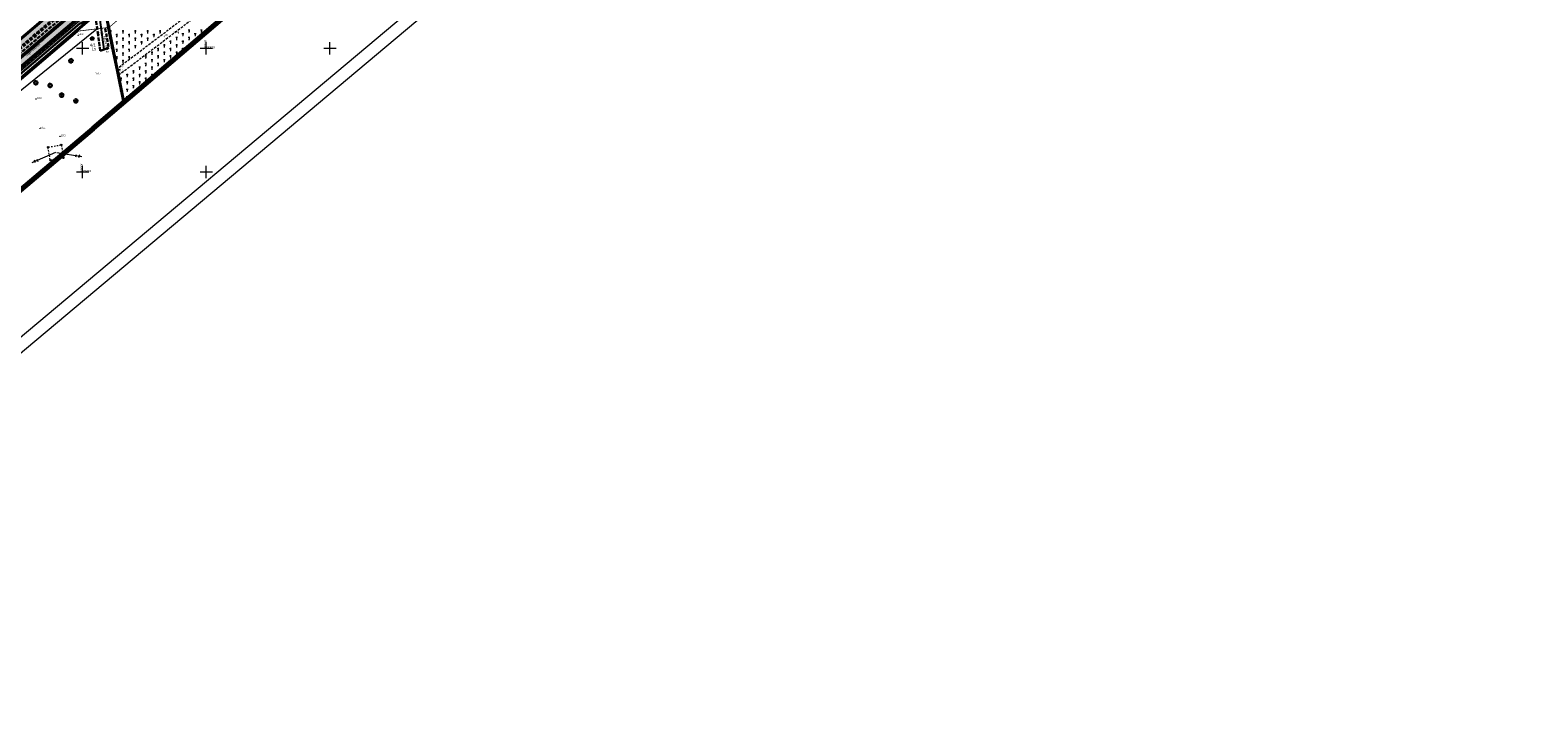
# Model space of a CAD drawing. Header units: metres. Extents: x 7429064 to 7431133, y 5709479 to 5714472.
# Tile 23 of 140: x 7429379 to 7429988, y 5709479 to 5709757. Entities that reach past the tile are written whole.
import ezdxf
from ezdxf.enums import TextEntityAlignment as Align

# ---------------------------------------------------------------- set-up
doc = ezdxf.new("R2010")
doc.units = ezdxf.units.M
for name, pattern in [('1', [0]), ('12', [3, 1, -1, 0, -1]), ('2_1', [0]), ('2_KTCR01', [1.5, 1, -0.5]), ('2_KTJZ01', [2, 1.5, -0.5]), ('2_PTCM', [1.5, 1, -0.5]), ('3_14', [1, -1]), ('3_KTCR01', [1.5, 1, -0.5]), ('3_KTJZ01', [2, 1.5, -0.5]), ('3_PTCM', [1.5, 1, -0.5]), ('4_SUPE_01', [0]), ('4_SUPT_01', [0]), ('4_SUPW_01', [0]), ('7_1', [0]), ('7_SUPE_01', [0]), ('7_SUPT_01', [0]), ('7_SUPW_01', [0]), ('7_SUSM03_02', [0]), ('CENTER2', [1.125, 0.75, -0.125, 0.125, -0.125]), ('DASHED', [19.05, 12.7, -6.35]), ('HIDDEN', [0.375, 0.25, -0.125])]:
    doc.linetypes.add(name, pattern=pattern)
for name, color, linetype in [('_1_Mapa', 7, 'Continuous'), ('_1_X-REFY', 7, 'Continuous'), ('C-DROGI-SYTUACJA-ETYKIETY', 7, 'Continuous'), ('D_1_LINIA_OPIS_ZJAZDY', 7, 'Continuous'), ('zzz.gaHSDomyslna', 7, 'Continuous')]:
    doc.layers.add(name, color=color, linetype=linetype)
doc.layers.add('_Brudnopis', color=22, linetype='Continuous', lineweight=50, plot=False)
for name, color, linetype, lineweight in [('_D_7_PAS DROGOWY-LINIA ROZGR TEREN INW', 222, 'HIDDEN', 50), ('_D_7_TEREN NIEZBEDNY DLA OB_BUD', 252, 'HIDDEN', 50), ('_D_8_Wymiary', 7, 'Continuous', 20), ('_D_KN_podzial', 1, 'Continuous', 30), ('arkusz', 252, 'Continuous', 18), ('D_1_KOCIE OCZKA', 7, 'Continuous', 50), ('D_1_LINIA_KRAWĘŻNIK_BET_20_30 WYN 12 CM - III', 7, 'Continuous', 50), ('gaPoziome', 7, 'Continuous', 30), ('GMINA_L_0', 252, '12', 35), ('KRAWĘŻNIK BETONOWY 12_25 WYN 0 CM', 250, 'DASHED', 50), ('KRZYZE_L_0', 252, '1', 18), ('KRZYZE_T_0', 252, 'Continuous', 18), ('KTCR_E_T_0', 252, 'Continuous', 15), ('KTCR_L_0', 252, '2_KTCR01', 18), ('KTJZ_E_T_0', 252, 'Continuous', 15), ('KTJZ_L_0', 252, '2_KTJZ01', 30), ('KTOK_L_3', 252, '2_1', 18), ('KTOK_L_4', 252, 'Continuous', 35), ('KTUL_E_T_0', 252, 'Continuous', 25), ('OBOP_T_0', 82, 'Continuous', 30), ('OBOP_T_1', 82, 'Continuous', 30), ('PTCM_L_0', 252, '2_PTCM', 18), ('RTPW_T_0', 252, 'Continuous', 15), ('RTPW_T_1', 252, 'Continuous', 15), ('SUPE_L_1', 252, '4_SUPE_01', 18), ('SUPT_E_T_0', 252, 'Continuous', 15), ('SUPT_L_0', 252, '4_SUPT_01', 18), ('SUPW_L_0', 252, '4_SUPW_01', 18), ('SUSM_L_5', 252, 'Continuous', 18), ('zakres', 252, 'Continuous', 70)]:
    doc.layers.add(name, color=color, linetype=linetype, lineweight=lineweight)
doc.layers.add('D_1_LINIA_OBRZEŻE_BET_6x30cm - III', color=24, linetype='Continuous', lineweight=30, transparency=0.3)
doc.layers.add('D_2_HECZ_CHODNIK_KOSTKA', color=7, linetype='Continuous', lineweight=0, true_color=0xf7f588, transparency=0.35)
doc.layers.add('D_2_HECZ_JEZDNIA KR3- NOWA KONSTRUKCJA', color=7, linetype='Continuous', lineweight=13, true_color=0x99e6ff, transparency=0.3)
doc.layers.add('DZIALKA_L_0', color=7, linetype='1', lineweight=40, true_color=0x008000)
doc.layers.add('HECZ DROGI ROWEROWE', color=7, linetype='Continuous', lineweight=13, true_color=0xff8a8a)
doc.styles.add('ARIAL', font='arial.ttf')
doc.styles.add('GEO-INFO', font='arial.ttf')
doc.styles.add('Styl Arial', font='arial.ttf', dxfattribs={"width": 0.8, "height": 0.9})

# ---------------------------------------------------------------- blocks, each defined once
blk = doc.blocks.new('3_OBOP01_01')
at = {"linetype": 'Continuous'}
for p, q in [((-0.78225, -0.26495), (-0.3012, 0.09375)), ((-0.3012, 0.09375), (-0.4937, 0.6621)), ((-0.4937, 0.6621), (-0.0039, 0.31545)), ((-0.0039, 0.31545), (0.4771, 0.67415)), ((0.4771, 0.67415), (0.2988, 0.1012)), ((0.2988, 0.1012), (0.7886, -0.24545)), ((-0.18225, -0.2575), (-0.78225, -0.26495)), ((0.01025, -0.82585), (-0.18225, -0.2575)), ((0.1886, -0.2529), (0.01025, -0.82585)), ((0.7886, -0.24545), (0.1886, -0.2529))]:
    blk.add_line(p, q, dxfattribs=at)
blk.add_circle((0, 0), 0.045, dxfattribs=at)
blk = doc.blocks.new('3_OBOP02_01')
at = {"linetype": 'Continuous'}
blk.add_circle((0, 0), 0.045, dxfattribs=at)
for centre, start, end in [((-0.36, 0.12), 102.14447, 221.86002), ((0, 0.38), 30.14012, 149.85988), ((0.36, 0.12), 318.13998, 77.85553), ((-0.22, -0.3), 174.14818, 293.85423), ((0.22, -0.3), 246.14577, 5.85182)]:
    blk.add_arc(centre, 0.375, start, end, dxfattribs=at)
blk = doc.blocks.new('3_PTCM01')
at = {"linetype": 'Continuous'}
for p, q in [((0.35, 0.175), (-0.35, 0.175)), ((0, 0.525), (0, -0.525)), ((-0.175, -0.525), (0.175, -0.525))]:
    blk.add_line(p, q, dxfattribs=at)
blk = doc.blocks.new('3_RTPW01')
at = {"linetype": 'Continuous'}
blk.add_circle((0, 0), 0.045, dxfattribs=at)
blk = doc.blocks.new('3_RTPW02')
at = {"linetype": 'Continuous'}
blk.add_circle((0, 0), 0.045, dxfattribs=at)
blk = doc.blocks.new('X-ref_MDCP_Szara')
at = {"layer": 'arkusz', "linetype": 'Continuous'}
for p, q in [((7429988.34, 5710141.34), (7429199.32, 5709479.27)), ((7429981.3, 5710141.96), (7429199.93, 5709486.32))]:
    blk.add_line(p, q, dxfattribs=at)
at = {"layer": 'DZIALKA_L_0', "linetype": '1'}
for p, q in [((7429435.86, 5709805.65), (7429307.84, 5709696.73)), ((7429408.88, 5709766.76), (7429315.02, 5709686.81)), ((7429408.88, 5709766.76), (7429416.63, 5709728.12))]:
    blk.add_line(p, q, dxfattribs=at)
at = {"layer": 'GMINA_L_0', "linetype": '12'}
blk.add_line((7429307.84, 5709696.73), (7429435.86, 5709805.65), dxfattribs=at)
at = {"layer": 'KRZYZE_L_0', "linetype": '1'}
for p, q in [((7429400, 5709747.5), (7429400, 5709752.5)), ((7429450, 5709747.5), (7429450, 5709752.5)), ((7429500, 5709747.5), (7429500, 5709752.5)), ((7429397.5, 5709750), (7429402.5, 5709750)), ((7429447.5, 5709750), (7429452.5, 5709750)), ((7429497.5, 5709750), (7429502.5, 5709750)), ((7429400, 5709697.5), (7429400, 5709702.5)), ((7429450, 5709697.5), (7429450, 5709702.5)), ((7429397.5, 5709700), (7429402.5, 5709700)), ((7429447.5, 5709700), (7429452.5, 5709700))]:
    blk.add_line(p, q, dxfattribs=at)
at = {"layer": 'KTCR_L_0', "linetype": '3_KTCR01'}
for p, q in [((7429441.84, 5709762.78), (7429414.09, 5709741.74)), ((7429414.6, 5709739.19), (7429443.99, 5709761.51)), ((7429414.09, 5709741.74), (7429414.6, 5709739.19))]:
    blk.add_line(p, q, dxfattribs=at)
at = {"layer": 'KTJZ_L_0', "linetype": '3_KTJZ01'}
for p, q in [((7429406.28, 5709755.49), (7429405.1, 5709763.54)), ((7429369.53, 5709743.52), (7429392.27, 5709762.91)), ((7429395.23, 5709758.92), (7429372.8, 5709739.82)), ((7429409.12, 5709758), (7429410.62, 5709750.18)), ((7429407.11, 5709748.93), (7429406.28, 5709755.49))]:
    blk.add_line(p, q, dxfattribs=at)
at = {"layer": 'KTJZ_L_0', "linetype": '3_14'}
blk.add_line((7429410.62, 5709750.18), (7429407.11, 5709748.93), dxfattribs=at)
at = {"layer": 'KTOK_L_3'}
for p, q in [((7429414, 5709741.39), (7429414.1, 5709741.4)), ((7429414, 5709741.39), (7429414.12, 5709740.85)), ((7429414.1, 5709741.4), (7429414.2, 5709741.4)), ((7429414.12, 5709740.85), (7429414.23, 5709740.31)), ((7429414.2, 5709741.4), (7429414.29, 5709741.41)), ((7429414.29, 5709741.41), (7429414.4, 5709741.4)), ((7429414.4, 5709741.4), (7429414.49, 5709741.4)), ((7429414.49, 5709741.4), (7429414.58, 5709741.39)), ((7429414.58, 5709741.39), (7429414.68, 5709741.37)), ((7429414.68, 5709741.37), (7429414.77, 5709741.36)), ((7429414.77, 5709741.36), (7429414.86, 5709741.33)), ((7429414.86, 5709741.33), (7429414.96, 5709741.31)), ((7429414.96, 5709741.31), (7429415.04, 5709741.28)), ((7429415.04, 5709741.28), (7429415.12, 5709741.25)), ((7429415.12, 5709741.25), (7429415.2, 5709741.22)), ((7429415.2, 5709741.22), (7429415.28, 5709741.18)), ((7429415.28, 5709741.18), (7429415.36, 5709741.14)), ((7429415.36, 5709741.14), (7429415.39, 5709741.12))]:
    blk.add_line(p, q, dxfattribs=at)
for centre in [(7429414, 5709741.39), (7429414.23, 5709740.31)]:
    blk.add_circle(centre, 0.17, dxfattribs=at)
at = {"layer": 'KTOK_L_4'}
for p, q in [((7429412.16, 5709750.2), (7429410.32, 5709759)), ((7429414, 5709741.39), (7429412.16, 5709750.2)), ((7429414.23, 5709740.31), (7429415.78, 5709732.71)), ((7429415.78, 5709732.71), (7429416.7, 5709728.18))]:
    blk.add_line(p, q, dxfattribs=at)
for centre in [(7429412.16, 5709750.2), (7429415.78, 5709732.71)]:
    blk.add_circle(centre, 0.17, dxfattribs=at)
at = {"layer": 'PTCM_L_0', "linetype": '3_PTCM'}
for p, q in [((7429414.09, 5709741.74), (7429410.32, 5709759)), ((7429441.84, 5709762.78), (7429414.09, 5709741.74)), ((7429414.6, 5709739.19), (7429443.99, 5709761.51)), ((7429417.05, 5709728.47), (7429414.6, 5709739.19))]:
    blk.add_line(p, q, dxfattribs=at)
at = {"layer": 'SUPE_L_1', "linetype": '7_SUPE_01'}
for p, q in [((7429389.06, 5709707.8), (7429379.55, 5709703.73)), ((7429380.59, 5709704.73), (7429380.34, 5709704.07)), ((7429380.98, 5709703.81), (7429380.34, 5709704.07)), ((7429381.51, 5709705.12), (7429381.9, 5709704.2)), ((7429389.54, 5709707.86), (7429399.75, 5709706.2)), ((7429397.35, 5709706.09), (7429397.52, 5709707.07)), ((7429398.34, 5709705.93), (7429398.91, 5709706.34)), ((7429398.5, 5709706.91), (7429398.91, 5709706.34))]:
    blk.add_line(p, q, dxfattribs=at)
at = {"layer": 'SUPT_L_0', "linetype": '7_SUPT_01'}
for p, q in [((7429404.46, 5709756.8), (7429406.21, 5709758.07)), ((7429372.6, 5709731.07), (7429404.46, 5709756.8))]:
    blk.add_line(p, q, dxfattribs=at)
at = {"layer": 'SUPW_L_0', "linetype": '7_SUPW_01'}
blk.add_line((7429369.46, 5709736.3), (7429593.18, 5709927.23), dxfattribs=at)
at = {"layer": 'SUPW_L_0', "linetype": '7_1'}
blk.add_line((7429369.46, 5709736.3), (7429593.18, 5709927.23), dxfattribs=at)
at = {"layer": 'SUSM_L_5', "linetype": '7_SUSM03_02'}
for p, q in [((7429386.15, 5709709.26), (7429386.06, 5709709.75)), ((7429386.34, 5709708.23), (7429386.24, 5709708.77)), ((7429386.27, 5709710.04), (7429386.76, 5709710.13)), ((7429387.33, 5709710.24), (7429387.9, 5709710.34)), ((7429388.46, 5709710.44), (7429389.03, 5709710.54)), ((7429389.6, 5709710.65), (7429390.17, 5709710.75)), ((7429390.66, 5709710.84), (7429391.15, 5709710.93)), ((7429391.44, 5709710.72), (7429391.53, 5709710.23)), ((7429391.62, 5709709.68), (7429391.71, 5709709.12)), ((7429391.81, 5709708.57), (7429391.9, 5709708.01)), ((7429386.53, 5709707.14), (7429386.43, 5709707.68)), ((7429386.72, 5709706.05), (7429386.63, 5709706.6)), ((7429386.91, 5709705.02), (7429386.82, 5709705.51)), ((7429387.69, 5709704.89), (7429387.2, 5709704.81)), ((7429388.75, 5709705.07), (7429388.18, 5709704.98)), ((7429389.87, 5709705.26), (7429389.31, 5709705.17)), ((7429391, 5709705.45), (7429390.43, 5709705.36)), ((7429392.05, 5709705.63), (7429391.56, 5709705.55)), ((7429392, 5709707.46), (7429392.09, 5709706.9)), ((7429392.17, 5709706.41), (7429392.26, 5709705.92))]:
    blk.add_line(p, q, dxfattribs=at)
for centre in [(7429386.02, 5709710), (7429386.02, 5709710), (7429391.4, 5709710.97), (7429391.4, 5709710.97), (7429386.95, 5709704.77), (7429386.95, 5709704.77), (7429392.3, 5709705.67), (7429392.3, 5709705.67)]:
    blk.add_circle(centre, 0.25, dxfattribs=at)
at = {"layer": 'zakres', "linetype": 'Continuous', "lineweight": 70, "flags": 128}
for points in [[(7429664.15, 5709938.94), (7429404.23, 5709717.55)], [(7429333.85, 5709658.15), (7429404.23, 5709717.55)]]:
    blk.add_lwpolyline(points, dxfattribs=at)
at = {"layer": 'OBOP_T_0'}
blk.add_blockref('3_OBOP01_01', (7429403.92, 5709753.96), dxfattribs=at)
at = {"layer": 'OBOP_T_1'}
for p in [(7429395.29, 5709744.91), (7429381.11, 5709736.03), (7429386.89, 5709734.95), (7429391.56, 5709731.06), (7429397.29, 5709728.69)]:
    blk.add_blockref('3_OBOP02_01', p, dxfattribs=at)
at = {"layer": 'PTCM_L_0'}
for p in [(7429411.32, 5709756.79), (7429416.32, 5709756.79), (7429421.32, 5709756.79), (7429426.32, 5709756.79), (7429431.32, 5709756.79), (7429443.04, 5709757.12), (7429448.04, 5709757.12), (7429413.82, 5709755.29), (7429413.82, 5709752.29), (7429416.32, 5709753.79), (7429416.32, 5709750.79), (7429418.82, 5709755.29), (7429418.82, 5709752.29), (7429421.32, 5709753.79), (7429421.32, 5709750.79), (7429423.82, 5709755.29), (7429423.82, 5709752.29), (7429426.32, 5709753.79), (7429428.82, 5709755.29), (7429433.04, 5709751.12), (7429435.54, 5709752.62), (7429438.04, 5709754.12), (7429438.04, 5709751.12), (7429440.54, 5709755.62), (7429440.54, 5709752.62), (7429443.04, 5709754.12), (7429443.04, 5709751.12), (7429445.54, 5709755.62), (7429413.82, 5709749.29), (7429413.82, 5709746.29), (7429416.32, 5709747.79), (7429416.32, 5709744.79), (7429418.82, 5709749.29), (7429418.82, 5709746.29), (7429425.54, 5709746.62), (7429428.04, 5709748.12), (7429428.04, 5709745.12), (7429430.54, 5709749.62), (7429430.54, 5709746.62), (7429433.04, 5709748.12), (7429433.04, 5709745.12), (7429435.54, 5709749.62), (7429435.54, 5709746.62), (7429438.04, 5709748.12), (7429440.54, 5709749.62), (7429418.04, 5709739.12), (7429420.54, 5709740.62), (7429423.04, 5709742.12), (7429423.04, 5709739.12), (7429425.54, 5709743.62), (7429425.54, 5709740.62), (7429428.04, 5709742.12), (7429428.04, 5709739.12), (7429430.54, 5709743.62), (7429430.54, 5709740.62), (7429415.54, 5709737.62), (7429418.04, 5709736.12), (7429418.04, 5709733.12), (7429420.54, 5709737.62), (7429420.54, 5709734.62), (7429423.04, 5709736.12), (7429425.54, 5709737.62), (7429418.04, 5709730.12), (7429420.54, 5709731.62)]:
    blk.add_blockref('3_PTCM01', p, dxfattribs=at)
at = {"layer": 'RTPW_T_0'}
for p in [(7429398.16, 5709755.27), (7429406.28, 5709755.49), (7429438.9, 5709756.23), (7429405.25, 5709740.19), (7429381.2, 5709729.48), (7429382.74, 5709717.48), (7429390.91, 5709714.39)]:
    blk.add_blockref('3_RTPW01', p, dxfattribs=at)
at = {"layer": 'RTPW_T_1'}
for p in [(7429414.09, 5709741.74), (7429414.6, 5709739.19)]:
    blk.add_blockref('3_RTPW02', p, dxfattribs=at)
at = {"layer": 'KRZYZE_T_0', "width": 0.7}
for s, p in [('7429450', (7429450, 5709750)), ('7429400', (7429400, 5709700))]:
    blk.add_text(s, height=0.75, rotation=90, dxfattribs=at).set_placement(p)
for s, p in [('5709750', (7429450, 5709750)), ('5709700', (7429400, 5709700))]:
    blk.add_text(s, height=0.75, dxfattribs=at).set_placement(p)
at = {"layer": 'KTCR_E_T_0', "width": 0.7}
blk.add_text('al.kp.', height=0.75, rotation=38.40328, dxfattribs=at).set_placement((7429433.63, 5709755.14), align=Align.MIDDLE)
at = {"layer": 'KTJZ_E_T_0', "width": 0.7}
blk.add_text('j.mb.', height=0.75, rotation=41.59355, dxfattribs=at).set_placement((7429383.95, 5709753.09), align=Align.MIDDLE)
at = {"layer": 'KTUL_E_T_0', "width": 0.7}
blk.add_text('Dąbrowska', height=1.25, rotation=40.54593, dxfattribs=at).set_placement((7429379.82, 5709749.37), align=Align.MIDDLE)
at = {"layer": 'RTPW_T_0', "width": 0.7}
blk.add_text('180.2', height=0.75, rotation=4.32391, dxfattribs=at).set_placement((7429398.16, 5709755.27))
for s, p in [('179.9', (7429406.28, 5709755.49)), ('180.3', (7429381.2, 5709729.48)), ('180.4', (7429382.74, 5709717.48)), ('180.3', (7429390.91, 5709714.39))]:
    blk.add_text(s, height=0.75, dxfattribs=at).set_placement(p)
blk.add_text('179.8', height=0.75, dxfattribs=at).set_placement((7429438.9, 5709756.23), align=Align.RIGHT)
blk.add_text('180.2', height=0.75, dxfattribs=at).set_placement((7429405.25, 5709740.19), align=Align.TOP_LEFT)
at = {"layer": 'RTPW_T_1', "width": 0.7}
blk.add_text('180.19', height=0.75, rotation=37.16933, dxfattribs=at).set_placement((7429414.09, 5709741.74), align=Align.TOP_LEFT)
blk.add_text('180.23', height=0.75, rotation=37.21455, dxfattribs=at).set_placement((7429414.6, 5709739.19))
at = {"layer": 'SUPT_E_T_0', "width": 0.7}
blk.add_text('t', height=0.75, rotation=38.9242, dxfattribs=at).set_placement((7429382.84, 5709739.34), align=Align.MIDDLE)
blk = doc.blocks.new('gaHSPos')
at = {"color": 0, "linetype": 'Continuous', "lineweight": 0}
blk.add_point((0, 0), dxfattribs=at)
blk = doc.blocks.new('*U221')
at = {"layer": 'zzz.gaHSDomyslna', "color": 140}
for points in [[(64.23, 54.12, 0.12, 0.12, 0), (65.76, 55.42, 0.12, 0.12, 0)], [(59.66, 50.24, 0.12, 0.12, 0), (61.18, 51.53, 0.12, 0.12, 0)], [(50.51, 42.48, 0.12, 0.12, 0), (52.03, 43.77, 0.12, 0.12, 0)], [(55.08, 46.36, 0.12, 0.12, 0), (56.61, 47.65, 0.12, 0.12, 0)], [(45.93, 38.59, 0.12, 0.12, 0), (47.46, 39.89, 0.12, 0.12, 0)], [(36.78, 30.83, 0.12, 0.12, 0), (38.31, 32.12, 0.12, 0.12, 0)], [(41.36, 34.71, 0.12, 0.12, 0), (42.88, 36.01, 0.12, 0.12, 0)], [(27.63, 23.07, 0.12, 0.12, 0), (29.16, 24.36, 0.12, 0.12, 0)], [(32.21, 26.95, 0.12, 0.12, 0), (33.73, 28.24, 0.12, 0.12, 0)], [(23.06, 19.18, 0.12, 0.12, 0), (24.58, 20.48, 0.12, 0.12, 0)], [(13.91, 11.42, 0.12, 0.12, 0), (15.43, 12.71, 0.12, 0.12, 0)], [(18.48, 15.3, 0.12, 0.12, 0), (20.01, 16.6, 0.12, 0.12, 0)], [(9.33, 7.54, 0.12, 0.12, 0), (10.86, 8.83, 0.12, 0.12, 0)], [(0, 0, 0.12, 0.12, 0.002273), (1.58, 1.22, 0.12, 0.12, 0)], [(4.72, 3.71, 0.12, 0.12, 0.002273), (6.27, 4.97, 0.12, 0.12, 0)]]:
    blk.add_lwpolyline(points, format="xyseb", dxfattribs=at)
at = {"color": 140}
for p in [(69.2, 58.34), (0, 0)]:
    blk.add_blockref('gaHSPos', p, dxfattribs=at)
blk = doc.blocks.new('*U212')
at = {"layer": 'zzz.gaHSDomyslna', "color": 140}
blk.add_lwpolyline([(0, 0, 0.24, 0.24, 0.067069), (48.76, 31.23, 0.24, 0.24, 0), (144.58, 112.54, 0.24, 0.24, 0)], format="xyseb", dxfattribs=at)
at = {"color": 140}
for p in [(144.58, 112.54), (0, 0)]:
    blk.add_blockref('gaHSPos', p, dxfattribs=at)
blk = doc.blocks.new('spearator')
at = {"layer": 'D_1_KOCIE OCZKA'}
h = blk.add_hatch(color=12, dxfattribs=at)
h.dxf.hatch_style = 1
edge = h.paths.add_edge_path()
edge.add_line((7429810.88, 5710121.63), (7429811.64, 5710122.27))
edge.add_arc((7429811.59, 5710122.33), 0.075, 310.23149, 490.23149)
edge.add_line((7429811.54, 5710122.39), (7429810.78, 5710121.74))
edge.add_arc((7429810.83, 5710121.68), 0.075, 130.23149, 310.23149)
at = {"layer": 'D_1_KOCIE OCZKA', "lineweight": 18, "flags": 128}
blk.add_lwpolyline([(7429810.88, 5710121.63), (7429811.64, 5710122.27, 1), (7429811.54, 5710122.39), (7429810.78, 5710121.74, 1)], format="xyb", close=True, dxfattribs=at)
blk = doc.blocks.new('X-ref_SOR')
at = {"layer": 'D_1_KOCIE OCZKA', "rotation": 0.06988272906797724}
blk.add_blockref('spearator', (6540.65, -9423.45), dxfattribs=at)
at = {"layer": 'gaPoziome'}
for name, p in [('*U212', (7429286.75, 5709685.83)), ('*U221', (7429328.78, 5709707.53))]:
    blk.add_blockref(name, p, dxfattribs=at)
blk = doc.blocks.new('AeccTickLine')
at = {"color": 0, "linetype": 'ByBlock', "lineweight": -2}
blk.add_line((0, 1), (0, -1), dxfattribs=at)
blk = doc.blocks.new('OŚ_Dąbrowskiego_1')
at = {"layer": '_D_8_Wymiary', "color": 1, "linetype": 'CENTER2', "lineweight": 35, "flags": 128}
blk.add_lwpolyline([(7429231, 5709660.66), (7429273.14, 5709676.62, 0.085629), (7429337.58, 5709714.62), (7429502.3, 5709854.38), (7429714.67, 5710036.14), (7429868.11, 5710165.95)], format="xyb", dxfattribs=at)
at = {"layer": 'C-DROGI-SYTUACJA-ETYKIETY', "color": 7, "linetype": 'Continuous', "lineweight": 60, "xscale": 0.25, "yscale": 0.25, "zscale": 0.25, "rotation": 40.31442587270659}
blk.add_blockref('AeccTickLine', (7429383.15, 5709753.28), dxfattribs=at)

msp = doc.modelspace()

# ---------------------------------------------------------------- hatches: boundary and pattern name
at = {"layer": 'D_2_HECZ_CHODNIK_KOSTKA', "transparency": 33554585}
h = msp.add_hatch(color=256, dxfattribs=at)
h.dxf.hatch_style = 1
edge = h.paths.add_edge_path()
edge.add_line((7429397.755, 5709761.543), (7429398.682, 5709762.329))
edge.add_arc((7429400.893, 5709757.845), 5, 116.244558, 130.314426)
edge.add_line((7429397.658, 5709761.657), (7429354.505, 5709725.042))
edge.add_line((7429354.505, 5709725.042), (7429339.523, 5709712.33))
edge.add_arc((7429194.822, 5709882.942), 223.711, 294.665332, 310.3021, ccw=False)
edge.add_arc((7429290.685, 5709674.19), 6, 114.665332, 169.481037)
edge.add_line((7429284.786, 5709675.285), (7429285.343, 5709675.497))
edge.add_arc((7429290.685, 5709674.19), 5.5, 114.665332, 166.246057, ccw=False)
edge.add_line((7429288.39, 5709679.188), (7429288.635, 5709678.64))
edge.add_arc((7429290.685, 5709674.19), 4.9, 114.736949, 161.245632)
edge.add_line((7429286.045, 5709675.765), (7429287.318, 5709676.25))
edge.add_line((7429287.318, 5709676.25), (7429289.254, 5709677.949))
edge.add_arc((7429195.246, 5709882.369), 225, 294.696686, 310.314426)
edge.add_line((7429340.817, 5709710.805), (7429355.799, 5709723.517))
edge.add_line((7429355.799, 5709723.517), (7429398.725, 5709759.94))
edge.add_line((7429398.725, 5709759.94), (7429403.432, 5709761.977))
edge.add_arc((7429400.893, 5709757.845), 4.85, 58.421745, 130.314426)
at = {"layer": 'D_2_HECZ_JEZDNIA KR3- NOWA KONSTRUKCJA'}
h = msp.add_hatch(color=256, dxfattribs=at)
h.dxf.hatch_style = 1
edge = h.paths.add_edge_path()
edge.add_arc((7429610.557, 5709990.469), 30, 310.55901, 314.293534)
edge.add_arc((7429610.557, 5709990.469), 30, 314.293534, 325.394122)
edge.add_line((7429635.249, 5709973.431), (7429635.899, 5709972.672))
edge.add_line((7429635.899, 5709972.672), (7429667.702, 5709999.89))
edge.add_line((7429667.702, 5709999.89), (7429675.246, 5710006.347))
edge.add_line((7429675.246, 5710006.347), (7429712.724, 5710038.423))
edge.add_line((7429712.724, 5710038.423), (7429823.828, 5710132.378))
edge.add_line((7429823.828, 5710132.378), (7429834.316, 5710141.377))
edge.add_line((7429834.316, 5710141.377), (7429846.156, 5710151.524))
edge.add_line((7429846.156, 5710151.524), (7429850.099, 5710146.734))
edge.add_line((7429850.099, 5710146.734), (7429838.187, 5710136.85))
edge.add_line((7429838.187, 5710136.85), (7429827.698, 5710127.833))
edge.add_line((7429827.698, 5710127.833), (7429716.613, 5710033.854))
edge.add_line((7429716.613, 5710033.854), (7429633.474, 5709962.699))
edge.add_arc((7429636.726, 5709958.9), 5, 130.559009, 193.257078)
edge.add_line((7429631.859, 5709957.753), (7429636.051, 5709939.958))
edge.add_line((7429636.051, 5709939.958), (7429630.653, 5709938.888))
edge.add_line((7429630.653, 5709938.888), (7429629.491, 5709943.821))
edge.add_arc((7429623.651, 5709942.445), 6, 13.257078, 130.55901)
edge.add_line((7429619.749, 5709947.003), (7429619.729, 5709946.986))
edge.add_line((7429619.729, 5709946.986), (7429617.779, 5709949.265))
edge.add_line((7429617.779, 5709949.265), (7429606.383, 5709939.512))
edge.add_line((7429606.383, 5709939.512), (7429594.274, 5709929.149))
edge.add_line((7429594.274, 5709929.149), (7429594.825, 5709928.314))
edge.add_line((7429594.825, 5709928.314), (7429589.708, 5709924.935))
edge.add_arc((7429606.237, 5709899.9), 30, 123.433993, 130.55901)
edge.add_line((7429586.73, 5709922.692), (7429529.23, 5709873.48))
edge.add_line((7429529.23, 5709873.48), (7429502.179, 5709850.343))
edge.add_line((7429502.179, 5709850.343), (7429339.523, 5709712.33))
edge.add_arc((7429194.822, 5709882.942), 223.711, 294.665332, 310.3021, ccw=False)
edge.add_arc((7429190.304, 5709894.737), 236.317, 290.796154, 294.467527, ccw=False)
edge.add_line((7429274.207, 5709673.816), (7429245.41, 5709663.13))
edge.add_line((7429245.41, 5709663.13), (7429242.106, 5709661.907))
edge.add_line((7429242.106, 5709661.907), (7429240.354, 5709666.717))
edge.add_line((7429240.354, 5709666.717), (7429244.254, 5709668.201))
edge.add_line((7429244.254, 5709668.201), (7429272.082, 5709679.428))
edge.add_arc((7429195.246, 5709882.369), 217, 290.737364, 310.314426)
edge.add_line((7429335.641, 5709716.905), (7429500.355, 5709856.664))
edge.add_line((7429500.355, 5709856.664), (7429629.269, 5709966.997))
edge.add_line((7429629.269, 5709966.997), (7429630.064, 5709967.677))
at = {"layer": 'HECZ DROGI ROWEROWE'}
h = msp.add_hatch(color=256, dxfattribs=at)
h.dxf.hatch_style = 1
edge = h.paths.add_edge_path()
edge.add_arc((7429796.82, 5710136.433), 20.404, 308.032173, 334.252818)
edge.add_arc((7429835.93, 5710116.897), 23.318, 143.789653, 152.762354, ccw=False)
edge.add_arc((7429839.325, 5710112.767), 28.527, 132.151121, 141.123822, ccw=False)
edge.add_line((7429820.181, 5710133.917), (7429834.124, 5710145.713))
edge.add_arc((7429837.354, 5710141.896), 5, 102.015398, 130.231492, ccw=False)
edge.add_line((7429836.313, 5710146.786), (7429842.063, 5710148.01))
edge.add_line((7429842.063, 5710148.01), (7429845.234, 5710150.73))
edge.add_line((7429845.234, 5710150.73), (7429843.045, 5710150.264))
edge.add_arc((7429842.629, 5710152.22), 2, 169.059587, 282.015399, ccw=False)
edge.add_line((7429840.665, 5710152.6), (7429846.908, 5710184.895))
edge.add_arc((7429848.38, 5710184.61), 1.5, 109.398831, 169.059587, ccw=False)
edge.add_line((7429847.882, 5710186.025), (7429848.854, 5710186.367))
edge.add_line((7429848.854, 5710186.367), (7429847.265, 5710191.424))
edge.add_line((7429847.265, 5710191.424), (7429846.903, 5710192.479))
edge.add_line((7429846.903, 5710192.479), (7429845.675, 5710198.449))
edge.add_arc((7429825.958, 5710195.082), 20.002, -10.939143, 9.688182, ccw=False)
edge.add_line((7429845.597, 5710191.287), (7429839.403, 5710159.242))
edge.add_arc((7429819.766, 5710163.038), 20, 310.231492, 349.059587, ccw=False)
edge.add_line((7429832.684, 5710147.769), (7429817.64, 5710135.042))
edge.add_arc((7429832.495, 5710117.483), 23, 130.231492, 151.760397)
edge.add_arc((7429794.613, 5710137.829), 20, 310.231492, 331.760397, ccw=False)
edge.add_line((7429807.531, 5710122.56), (7429710.78, 5710040.708))
edge.add_line((7429710.78, 5710040.708), (7429674.341, 5710009.522))
edge.add_arc((7429663.288, 5710022.437), 17, 303.433993, 310.55901, ccw=False)
edge.add_line((7429672.654, 5710008.25), (7429665.175, 5710003.312))
edge.add_arc((7429654.155, 5710020.002), 20, 287.252331, 303.433993, ccw=False)
edge.add_line((7429660.087, 5710000.902), (7429655.396, 5709999.445))
edge.add_arc((7429662.069, 5709977.958), 22.5, 107.252331, 130.55901)
edge.add_line((7429647.439, 5709995.052), (7429638.424, 5709987.337))
edge.add_arc((7429653.054, 5709970.242), 22.5, 130.55901, 144.595253)
edge.add_line((7429634.715, 5709983.278), (7429621.962, 5709965.306))
edge.add_arc((7429606.364, 5709977.009), 19.5, 310.55901, 323.120097, ccw=False)
edge.add_line((7429619.043, 5709962.194), (7429498.409, 5709858.948))
edge.add_line((7429498.409, 5709858.948), (7429409.747, 5709783.718))
edge.add_line((7429409.747, 5709783.718), (7429333.7, 5709719.193))
edge.add_arc((7429195.246, 5709882.369), 214, 294.992938, 310.314426, ccw=False)
edge.add_line((7429285.662, 5709688.408), (7429286.787, 5709685.755))
edge.add_arc((7429195.216, 5709882.43), 216.948, 294.966492, 310.310531)
edge.add_line((7429335.566, 5709716.997), (7429500.277, 5709856.756))
edge.add_line((7429500.277, 5709856.756), (7429621.38, 5709960.403))
edge.add_line((7429621.38, 5709960.403), (7429627.625, 5709965.748))
edge.add_line((7429627.625, 5709965.748), (7429629.904, 5709967.698))
edge.add_line((7429629.904, 5709967.698), (7429629.179, 5709968.529))
edge.add_arc((7429630.687, 5709969.843), 2, 144.595253, 221.082282, ccw=False)
edge.add_line((7429629.056, 5709971.002), (7429636.752, 5709981.829))
edge.add_arc((7429653.054, 5709970.242), 20, 130.55901, 144.595253, ccw=False)
edge.add_line((7429640.049, 5709985.437), (7429649.631, 5709993.62))
edge.add_arc((7429662.069, 5709977.958), 20, 107.252331, 128.453288, ccw=False)
edge.add_line((7429656.137, 5709997.058), (7429665.185, 5709999.868))
edge.add_line((7429665.185, 5709999.868), (7429673.721, 5710005.504))
edge.add_arc((7429657.258, 5710030.439), 29.88, 303.433993, 310.55901)
edge.add_line((7429676.687, 5710007.738), (7429712.64, 5710038.509))
edge.add_line((7429712.64, 5710038.509), (7429809.391, 5710120.361))
edge.add_line((7429809.391, 5710120.361), (7429809.391, 5710120.361))

# ---------------------------------------------------------------- linework, layer by layer
at = {"layer": '_Brudnopis', "flags": 128}
msp.add_lwpolyline([(7429230.998, 5709660.664), (7429273.145, 5709676.622, 0.0856053), (7429337.585, 5709714.618), (7429368.823, 5709741.125), (7429502.301, 5709854.381), (7429714.669, 5710036.139), (7429868.111, 5710165.952)], format="xyb", dxfattribs=at)
at = {"layer": '_D_7_PAS DROGOWY-LINIA ROZGR TEREN INW', "ltscale": 10, "const_width": 0.3, "flags": 128}
msp.add_lwpolyline([(7429287.498, 5709689.141), (7429307.71, 5709696.948), (7429435.698, 5709805.84), (7429660.078, 5709996.74), (7429836.288, 5710146.69)], dxfattribs=at)
at = {"layer": '_D_7_TEREN NIEZBEDNY DLA OB_BUD', "ltscale": 10, "const_width": 0.3, "flags": 128}
msp.add_lwpolyline([(7429838.642, 5710133.498), (7429838.163, 5710130.983), (7429669.785, 5709988.07), (7429674.221, 5709982.833), (7429665.132, 5709974.906), (7429667.705, 5709971.871), (7429662.832, 5709967.707), (7429665.637, 5709964.494), (7429637.109, 5709939.516), (7429616.438, 5709933.991), (7429410.711, 5709758.425), (7429398.46, 5709756.965), (7429363.725, 5709727.377), (7429364.497, 5709726.485), (7429330.157, 5709696.304), (7429317.553, 5709687.475), (7429303.139, 5709679.24), (7429296.402, 5709677.454), (7429295.854, 5709678.755), (7429285.213, 5709675.171), (7429285.468, 5709665.629), (7429278.469, 5709665.47), (7429278.347, 5709670.061), (7429254.481, 5709660.887), (7429229.937, 5709651.368), (7429224.487, 5709665.833), (7429244.657, 5709675.131), (7429249.847, 5709679.192), (7429269.079, 5709686.95), (7429282.549, 5709692.752), (7429296.468, 5709699.803), (7429307.464, 5709706.348), (7429318.986, 5709714.248), (7429330.313, 5709723.204), (7429495.004, 5709862.943), (7429615.273, 5709965.877), (7429632.42, 5709989.108), (7429648.373, 5710002.762), (7429661.377, 5710006.8), (7429669.911, 5710012.64), (7429707.476, 5710044.593), (7429834.508, 5710152.316), (7429838.121, 5710158.939), (7429844.755, 5710193.28), (7429843.741, 5710206.48), (7429852.314, 5710203.598), (7429849.368, 5710188.375), (7429850.227, 5710185.684), (7429848.746, 5710185.163), (7429846.827, 5710175.247), (7429842.58, 5710153.283), (7429856.534, 5710164.104), (7429864.199, 5710154.59)], close=True, dxfattribs=at)
at = {"layer": 'D_1_LINIA_KRAWĘŻNIK_BET_20_30 WYN 12 CM - III'}
msp.add_line((7429354.505, 5709725.042), (7429397.658, 5709761.657), dxfattribs=at)
at = {"layer": 'D_1_LINIA_OBRZEŻE_BET_6x30cm - III', "flags": 128}
msp.add_lwpolyline([(7429289.254, 5709677.949, 0.0682509), (7429340.817, 5709710.805), (7429355.799, 5709723.517), (7429398.725, 5709759.94), (7429403.599, 5709762.049)], format="xyb", dxfattribs=at)
at = {"layer": 'D_1_LINIA_OPIS_ZJAZDY', "color": 7, "linetype": 'Continuous', "lineweight": -3}
msp.add_lwpolyline([(7429408.722, 5709749.505), (7429407.054, 5709761.439, 0.1421424), (7429405.915, 5709763.982), (7429401.664, 5709768.991)], format="xyb", dxfattribs=at)
at = {"layer": 'KRAWĘŻNIK BETONOWY 12_25 WYN 0 CM', "ltscale": 0.1, "flags": 128}
msp.add_lwpolyline([(7429430.515, 5709797.405), (7429335.641, 5709716.905, -0.0670695), (7429286.838, 5709685.646)], format="xyb", dxfattribs=at)

# ---------------------------------------------------------------- block references
at = {"layer": '_1_Mapa'}
msp.add_blockref('X-ref_MDCP_Szara', (0, 0), dxfattribs=at)
at = {"layer": '_1_X-REFY'}
for name in ['X-ref_SOR', 'OŚ_Dąbrowskiego_1']:
    msp.add_blockref(name, (0, 0), dxfattribs=at)

# ---------------------------------------------------------------- texts
at = {"layer": '_D_KN_podzial', "color": 10, "linetype": 'Continuous', "style": 'GEO-INFO'}
msp.add_text('4/1', height=1.25, dxfattribs=at).set_placement((7429404.174, 5709751.314, 10.8), align=Align.MIDDLE)
at = {"layer": '_D_KN_podzial', "linetype": 'Continuous', "lineweight": 0, "style": 'ARIAL'}
msp.add_text('Ls', height=1.25, rotation=359.999997, dxfattribs=at).set_placement((7429404.584, 5709749.182, 10.8), align=Align.CENTER)
at = {"layer": 'D_1_LINIA_OPIS_ZJAZDY', "color": 7, "linetype": 'Continuous', "lineweight": -3, "insert": (7429408.954, 5709755.092), "char_height": 1, "width": 9.4699, "attachment_point": 4, "rotation": 277.890845, "style": 'Styl Arial'}
msp.add_mtext('Zjazd nr 12', dxfattribs=at)

doc.saveas('drawing.dxf')
